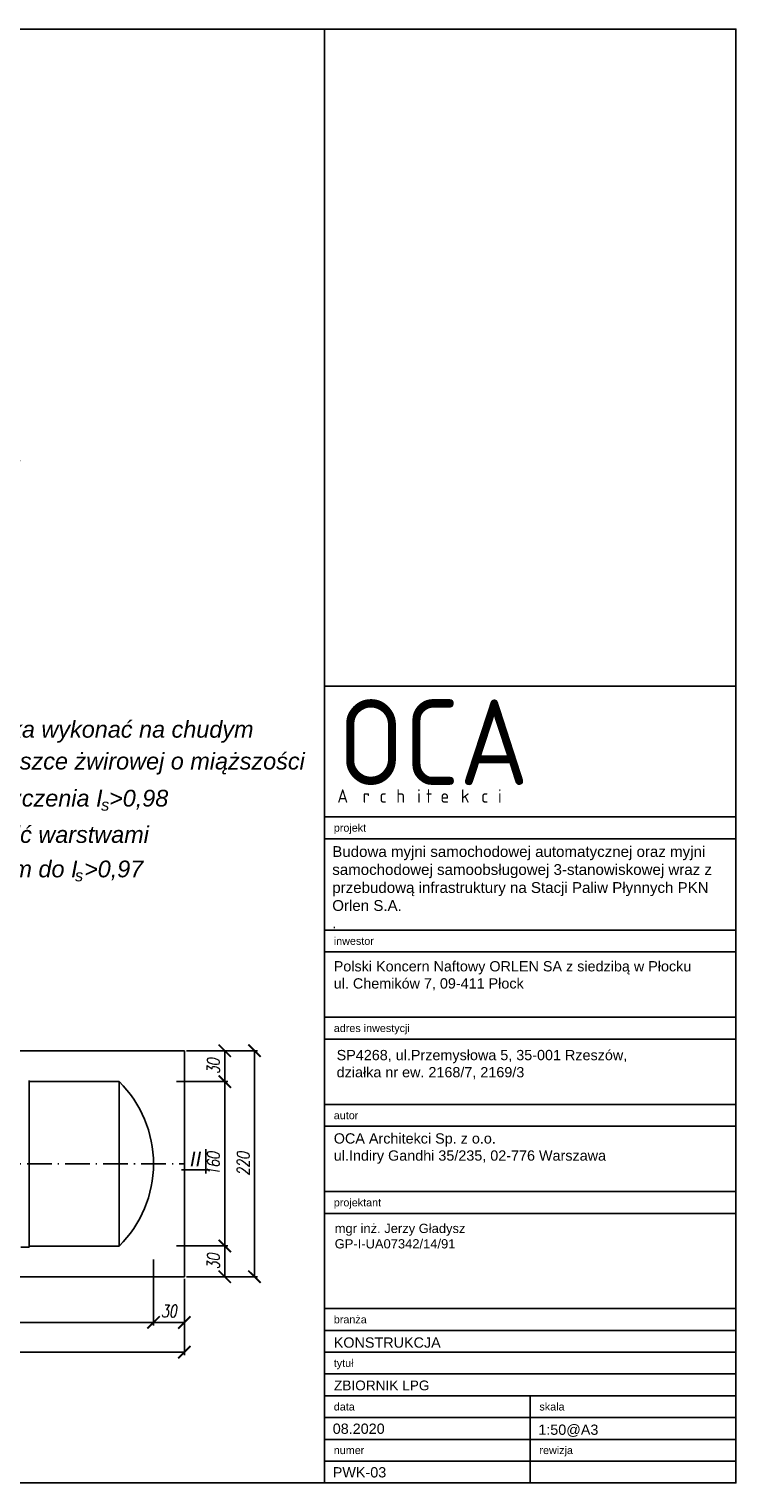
# Model space of a CAD drawing. Extents: x 0 to 4029, y 0 to 1415.
# Tile 4 of 4: x 3342 to 4029, y 0 to 1415. Entities that reach past the tile are written whole.
import ezdxf

# ---------------------------------------------------------------- set-up
doc = ezdxf.new("R2010")
doc.units = 0
doc.header["$LTSCALE"] = 2
doc.header["$MEASUREMENT"] = 0
doc.linetypes.add('ACAD_ISO10W100', pattern=[18.5, 12, -3, 0.5, -3])
doc.layers.get('0').update_dxf_attribs({"linetype": 'CONTINUOUS'})
doc.layers.get('DEFPOINTS').update_dxf_attribs({"linetype": 'CONTINUOUS'})
for name, color, linetype in [('05 - tekst', 1, 'CONTINUOUS'), ('05-grafika', 251, 'CONTINUOUS'), ('100_rzut', 3, 'CONTINUOUS'), ('GRUBE', 2, 'CONTINUOUS'), ('OCA a1 architektura$0$05-tekst', 1, 'CONTINUOUS'), ('OSIE', 1, 'ACAD_ISO10W100'), ('WYMIARY', 3, 'CONTINUOUS')]:
    doc.layers.add(name, color=color, linetype=linetype)
doc.styles.add('N', font='simplex.shx', dxfattribs={"width": 0.75, "oblique": 10})
doc.styles.add('OCA a1 architektura$0$ramka1-1', font='arial.ttf', dxfattribs={"height": 2})
doc.styles.add('ramka1-1', font='arial.ttf', dxfattribs={"height": 2})
doc.styles.add('STYLE1', font='ariali.ttf')
doc.dimstyles.get("Standard").update_dxf_attribs({"dimtxt": 0.18, "dimasz": 0.18, "dimexe": 0.18, "dimexo": 0.0625, "dimgap": 0.09, "dimtad": 0, "dimtih": 1, "dimtoh": 1, "dimdec": 4, "dimzin": 0, "dimdsep": 46, "dimtxsty": 'Standard', "dimcen": 0.09, "dimadec": 0, "dimazin": 0, "dimtfac": 1, "dimtdec": 4, "dimtofl": 0, "dimtmove": 0, "dimatfit": 3, "dimfxl": 1, "dimtolj": 1, "dimtzin": 0, "dimarcsym": 0})

# ---------------------------------------------------------------- blocks, each defined once
blk = doc.blocks.new('_ArchTick')
at = {"layer": 'WYMIARY', "color": 0, "const_width": 0.15}
blk.add_lwpolyline([(-0.5, -0.5), (0.5, 0.5)], dxfattribs=at)
blk = doc.blocks.new('*D102')
at = {"layer": 'DEFPOINTS', "color": 0}
for p in [(2963.1, 217.9), (3463.1, 219.5), (3463.1, 156.2)]:
    blk.add_point(p, dxfattribs=at)
at = {"layer": 'WYMIARY', "color": 3, "lineweight": -2}
for p, q in [((2963.1, 215.9), (2963.1, 153.2)), ((3463.1, 217.5), (3463.1, 153.2)), ((2963.1, 156.2), (3463.1, 156.2))]:
    blk.add_line(p, q, dxfattribs=at)
at = {"layer": 'WYMIARY', "color": 3, "lineweight": -2, "xscale": 12, "yscale": 12, "zscale": 12, "rotation": 180}
blk.add_blockref('_ArchTick', (2963.1, 156.2), dxfattribs=at)
at = {"layer": 'WYMIARY', "color": 3, "lineweight": -2, "xscale": 12, "yscale": 12, "zscale": 12}
blk.add_blockref('_ArchTick', (3463.1, 156.2), dxfattribs=at)
at = {"layer": 'WYMIARY', "color": 3, "insert": (3213.1, 167.2), "char_height": 12, "attachment_point": 5, "style": 'N'}
blk.add_mtext('500', dxfattribs=at)
blk = doc.blocks.new('*D103')
at = {"layer": 'DEFPOINTS', "color": 0}
for p in [(3463.1, 219.5), (3493.1, 200.6), (3493.1, 156.2)]:
    blk.add_point(p, dxfattribs=at)
at = {"layer": 'WYMIARY', "color": 3, "lineweight": -2}
for p, q in [((3463.1, 217.5), (3463.1, 153.2)), ((3493.1, 198.6), (3493.1, 153.2)), ((3463.1, 156.2), (3493.1, 156.2))]:
    blk.add_line(p, q, dxfattribs=at)
at = {"layer": 'WYMIARY', "color": 3, "lineweight": -2, "xscale": 12, "yscale": 12, "zscale": 12, "rotation": 180}
blk.add_blockref('_ArchTick', (3463.1, 156.2), dxfattribs=at)
at = {"layer": 'WYMIARY', "color": 3, "lineweight": -2, "xscale": 12, "yscale": 12, "zscale": 12}
blk.add_blockref('_ArchTick', (3493.1, 156.2), dxfattribs=at)
at = {"layer": 'WYMIARY', "color": 3, "insert": (3478.1, 167.2), "char_height": 12, "attachment_point": 5, "style": 'N'}
blk.add_mtext('30', dxfattribs=at)
blk = doc.blocks.new('*D104')
at = {"layer": 'DEFPOINTS', "color": 0}
for p in [(2933.1, 175.9), (3493.1, 175.9), (3493.1, 127.2)]:
    blk.add_point(p, dxfattribs=at)
at = {"layer": 'WYMIARY', "color": 3, "lineweight": -2}
for p, q in [((2933.1, 173.9), (2933.1, 124.2)), ((3493.1, 173.9), (3493.1, 124.2)), ((2933.1, 127.2), (3493.1, 127.2))]:
    blk.add_line(p, q, dxfattribs=at)
at = {"layer": 'WYMIARY', "color": 3, "lineweight": -2, "xscale": 12, "yscale": 12, "zscale": 12, "rotation": 180}
blk.add_blockref('_ArchTick', (2933.1, 127.2), dxfattribs=at)
at = {"layer": 'WYMIARY', "color": 3, "lineweight": -2, "xscale": 12, "yscale": 12, "zscale": 12}
blk.add_blockref('_ArchTick', (3493.1, 127.2), dxfattribs=at)
at = {"layer": 'WYMIARY', "color": 3, "insert": (3213.1, 138.2), "char_height": 12, "attachment_point": 5, "style": 'N'}
blk.add_mtext('560', dxfattribs=at)
blk = doc.blocks.new('*D105')
at = {"layer": 'DEFPOINTS', "color": 0}
for p in [(3483.5, 230.6), (3532.4, 230.6), (3493.1, 200.6)]:
    blk.add_point(p, dxfattribs=at)
at = {"layer": 'WYMIARY', "color": 3, "lineweight": -2}
for p, q in [((3485.5, 230.6), (3535.4, 230.6)), ((3532.4, 200.6), (3532.4, 230.6)), ((3495.1, 200.6), (3535.4, 200.6))]:
    blk.add_line(p, q, dxfattribs=at)
at = {"layer": 'WYMIARY', "color": 3, "lineweight": -2, "xscale": 12, "yscale": 12, "zscale": 12}
for p, rotation in [((3532.4, 230.6), 90), ((3532.4, 200.6), 270)]:
    blk.add_blockref('_ArchTick', p, dxfattribs=dict(at, rotation=rotation))
at = {"layer": 'WYMIARY', "color": 3, "insert": (3521.4, 215.6), "char_height": 12, "attachment_point": 5, "rotation": 90, "style": 'N'}
blk.add_mtext('30', dxfattribs=at)
blk = doc.blocks.new('*D106')
at = {"layer": 'DEFPOINTS', "color": 0}
for p in [(3483.5, 390.6), (3532.4, 390.6), (3483.5, 230.6)]:
    blk.add_point(p, dxfattribs=at)
at = {"layer": 'WYMIARY', "color": 3, "lineweight": -2}
for p, q in [((3485.5, 390.6), (3535.4, 390.6)), ((3532.4, 230.6), (3532.4, 390.6)), ((3485.5, 230.6), (3535.4, 230.6))]:
    blk.add_line(p, q, dxfattribs=at)
at = {"layer": 'WYMIARY', "color": 3, "lineweight": -2, "xscale": 12, "yscale": 12, "zscale": 12}
for p, rotation in [((3532.4, 390.6), 90), ((3532.4, 230.6), 270)]:
    blk.add_blockref('_ArchTick', p, dxfattribs=dict(at, rotation=rotation))
at = {"layer": 'WYMIARY', "color": 3, "insert": (3521.4, 310.6), "char_height": 12, "attachment_point": 5, "rotation": 90, "style": 'N'}
blk.add_mtext('160', dxfattribs=at)
blk = doc.blocks.new('*D107')
at = {"layer": 'DEFPOINTS', "color": 0}
for p in [(3493.1, 420.6), (3532.4, 420.6), (3483.5, 390.6)]:
    blk.add_point(p, dxfattribs=at)
at = {"layer": 'WYMIARY', "color": 3, "lineweight": -2}
for p, q in [((3495.1, 420.6), (3535.4, 420.6)), ((3532.4, 390.6), (3532.4, 420.6)), ((3485.5, 390.6), (3535.4, 390.6))]:
    blk.add_line(p, q, dxfattribs=at)
at = {"layer": 'WYMIARY', "color": 3, "lineweight": -2, "xscale": 12, "yscale": 12, "zscale": 12}
for p, rotation in [((3532.4, 420.6), 90), ((3532.4, 390.6), 270)]:
    blk.add_blockref('_ArchTick', p, dxfattribs=dict(at, rotation=rotation))
at = {"layer": 'WYMIARY', "color": 3, "insert": (3521.4, 405.6), "char_height": 12, "attachment_point": 5, "rotation": 90, "style": 'N'}
blk.add_mtext('30', dxfattribs=at)
blk = doc.blocks.new('*D108')
at = {"layer": 'DEFPOINTS', "color": 0}
for p in [(3515.2, 420.6), (3561.3, 420.6), (3515.2, 200.6)]:
    blk.add_point(p, dxfattribs=at)
at = {"layer": 'WYMIARY', "color": 3, "lineweight": -2}
for p, q in [((3517.2, 420.6), (3564.3, 420.6)), ((3561.3, 200.6), (3561.3, 420.6)), ((3517.2, 200.6), (3564.3, 200.6))]:
    blk.add_line(p, q, dxfattribs=at)
at = {"layer": 'WYMIARY', "color": 3, "lineweight": -2, "xscale": 12, "yscale": 12, "zscale": 12}
for p, rotation in [((3561.3, 420.6), 90), ((3561.3, 200.6), 270)]:
    blk.add_blockref('_ArchTick', p, dxfattribs=dict(at, rotation=rotation))
at = {"layer": 'WYMIARY', "color": 3, "insert": (3550.3, 310.6), "char_height": 12, "attachment_point": 5, "rotation": 90, "style": 'N'}
blk.add_mtext('220', dxfattribs=at)

msp = doc.modelspace()

# ---------------------------------------------------------------- linework, layer by layer
for p, q in [((3342.07, 229.56, 0), (3342.07, 391.56, 0)), ((3429.71, 390.56, 0), (3429.71, 230.56, 0))]:
    msp.add_line(p, q)
at = {"extrusion": (-3.33828e-09, -5.27163e-11, 1)}
for p, q in [((3429.71, 390.56, 0), (3342.07, 390.56, 0)), ((3342.07, 230.56, 0), (3429.71, 230.56, 0))]:
    msp.add_line(p, q, dxfattribs=at)
at = {"extrusion": (-3.33828e-09, 5.27163e-11, 1)}
msp.add_line((3342.07, 229.56, 0), (3334.07, 229.56, 0), dxfattribs=at)
at = {"extrusion": (-3.33828e-09, -5.27163e-11, 1)}
msp.add_arc((3350.47, 310.56, 0), 112.6, 314.72642, 45.27358, dxfattribs=at)
at = {"layer": '05 - tekst'}
msp.add_lwpolyline([(3629.48, 0), (4029.48, 0)], dxfattribs=at)
at = {"layer": '05-grafika'}
msp.add_lwpolyline([(2033.47, 1415), (4029.48, 1415), (4029.48, 0), (2033.47, 0)], close=True, dxfattribs=at)
for points in [[(3629.48, 0), (3629.48, 1415), (4029.48, 1415), (4029.48, 0), (3629.48, 0)], [(3629.48, 775.43), (4029.48, 775.43)], [(3629.48, 648.22), (4029.48, 648.22)], [(3629.48, 627.01), (4029.48, 627.01)], [(3629.48, 538.06), (4029.48, 538.06)], [(3629.48, 516.85), (4029.48, 516.85)], [(3629.48, 453.22), (4029.48, 453.22)], [(3629.48, 432), (4029.48, 432)], [(3629.48, 368.37), (4029.48, 368.37)], [(3629.48, 347.15), (4029.48, 347.15)], [(3629.48, 323.93), (3629.48, 14.74)], [(3629.48, 283.52), (4029.48, 283.52)], [(3629.48, 262.31), (4029.48, 262.31)], [(3629.48, 169.7), (4029.48, 169.7)], [(3629.48, 148.48), (4029.48, 148.48)], [(3629.48, 127.27), (4029.48, 127.27)], [(3629.48, 106.06), (4029.48, 106.06)], [(3629.48, 84.85), (4029.48, 84.85)], [(3829.48, 84.85), (3829.48, 0)], [(3629.48, 63.64), (4029.48, 63.64)], [(3629.48, 63.64), (4029.48, 63.64)], [(3629.48, 42.42), (4029.48, 42.42)], [(3629.48, 21.21), (4029.48, 21.21)], [(3629.48, 21.21), (4029.48, 21.21)], [(3629.48, 0), (4029.48, 0)]]:
    msp.add_lwpolyline(points, dxfattribs=at)
at = {"layer": 'GRUBE'}
for p, q in [((3493.07, 420.56, 0), (2933.07, 420.56, 0)), ((3493.07, 420.56, 0), (3493.07, 200.56, 0)), ((3514.11, 301.09, 0), (3514.11, 324.74, 0)), ((3490.18, 304.84, 0), (3517.57, 304.84, 0)), ((2933.07, 200.56, 0), (3493.07, 200.56, 0))]:
    msp.add_line(p, q, dxfattribs=at)
at = {"layer": 'OSIE'}
msp.add_line((2933.07, 310.56, 0), (3493.07, 310.56, 0), dxfattribs=at)

# ---------------------------------------------------------------- texts
at = {"style": 'STYLE1'}
for s, height, p in [('strefa obsypki zbiornika', 16.3035, (3096.38, 994.26, 0)), ('1.posadowienie płyty zbiornika wykonać na chudym', 16.3035, (3038.85, 725.33, 0)), ('betonie gr.10cm oraz poduszce żwirowej o miąższości', 16.3035, (3062.15, 694.36, 0)), ('min. 20cm i stopniu zagęszczenia I >0,98', 16.3035, (3060.35, 658.29, 0)), ('s', 11.41, (3412.1, 654.28, 0)), ('2.obsypkę zbiornika prowadzić warstwami', 16.3035, (3034.6, 622.94, 0)), ('max 30cm z zagęszczeniem do I >0,97', 16.3035, (3058.83, 589.42, 0)), ('s', 11.41, (3386.71, 585.5, 0)), ('II', 14.266, (3498.48, 308.12, 0))]:
    msp.add_text(s, height=height, dxfattribs=at).set_placement(p)
at = {"layer": '05 - tekst', "width": 297.4278, "attachment_point": 1, "style": 'ramka1-1'}
for s, insert, char_height in [('{\\Fisocp|c0;\\H8.333x;OCA}', (3642.46, 762.59), 10), ('{\\Fisocp|c238;\\T2.35;Architekci}', (3641.8, 675.06), 13), ('projekt', (3638.4, 641.37), 7.5), ('{\\fArial|b0|i0|c238|p34;i}nwestor', (3638.4, 531.21), 7.5), ('{\\fArial|b0|i0|c238|p34;adres inwestycji}', (3638.4, 446.36), 7.5), ('{\\fArial|b0|i0|c238|p34;a}utor', (3638.4, 361.51), 7.5), ('\\A1;OCA Architekci Sp. z o.o.\\Pul.Indiry Gandhi 35/235, 02-776 Warszawa', (3638.4, 340.3), 10), ('{\\fArial|b0|i0|c238|p34;projektant}', (3638.4, 276.66), 7.5), ('{\\fArial|b0|i0|c238|p34;branża}', (3638.4, 162.84), 7.5), ('KONSTRUKCJA', (3638.4, 141.63), 10), ('{\\fArial|b0|i0|c238|p34;tytuł}', (3638.4, 120.42), 7.5), ('{\\fArial|b0|i0|c238|p34;data}', (3638.4, 77.99), 7.5), ('{\\fArial|b0|i0|c238|p34;skala}', (3838.4, 77.99), 7.5), ('{\\fArial|b0|i0|c238|p34;numer}', (3638.4, 35.57), 7.5), ('rewizja', (3838.4, 35.57), 7.5)]:
    msp.add_mtext(s, dxfattribs=dict(at, insert=insert, char_height=char_height))
at = {"layer": '100_rzut', "attachment_point": 1, "style": 'OCA a1 architektura$0$ramka1-1'}
for s, insert, char_height, width in [('{\\H1.05x;Budowa myjni samochodowej automatycznej oraz myjni samochodowej samoobsługowej 3-stanowiskowej wraz z \\H1.3533x; \\H0.73893x;przebudową infrastruktury na Stacji Paliw Płynnych PKN \\H1.2505x; \\H0.79965x;Orlen S.A. \\H1.292x; \\H0.77402x;\\P}.{\\H1.2738x; }', (3636.92, 619.75), 10, 383.477), ('{\\H1.1765x;\\C0;Polski Koncern Naftowy ORLEN SA z siedzibą w Płocku\\Pul. Chemików 7, 09-411 Płock\\H0.85x; }', (3638.35, 507.85), 8.5, 391.131), ('SP4268, ul.Przemysłowa 5, 35-001 Rzeszów, \\Pdziałka nr ew. 2168/7, 2169/3', (3641.18, 421.42), 10, 393.2955), ('ZBIORNIK LPG', (3638.57, 99.64), 9.5, 377.6226), ('08.2020', (3637.41, 57.76), 10, 297.4278), ('1:50@A3', (3837.29, 56.81), 10, 297.4278), ('PWK-03', (3637.41, 15.34), 10, 297.4278)]:
    msp.add_mtext(s, dxfattribs=dict(at, insert=insert, char_height=char_height, width=width))
at = {"layer": 'OCA a1 architektura$0$05-tekst', "insert": (3639.3, 252.23), "char_height": 9, "width": 297.4278, "attachment_point": 1, "style": 'OCA a1 architektura$0$ramka1-1'}
msp.add_mtext('mgr inż. Jerzy Gładysz\\P\\pxsm1.2;GP-I-UA07342/14/91', dxfattribs=at)

# ---------------------------------------------------------------- dimensions: what is measured, and where the dimension line sits
at = {"layer": 'WYMIARY'}
for base, p1, p2, override, picture, middle in [((3532.37, 420.56, 0), (3483.54, 390.56, 0), (3493.07, 420.56, 0), {"dimtxt": 12, "dimasz": 12, "dimexe": 3, "dimexo": 2, "dimgap": 5, "dimtad": 1, "dimtih": 0, "dimtoh": 0, "dimdec": 1, "dimzin": 8, "dimdsep": 44, "dimtxsty": 'N', "dimblk": 'ArchTick', "dimcen": 2.5, "dimclrd": 3, "dimclre": 3, "dimclrt": 3, "dimtdec": 1, "dimtofl": 1, "dimtmove": 1, "dimtolj": 0, "dimtzin": 8}, '*D107', (3521.37, 405.56, 0)), ((3561.27, 420.56, 0), (3515.22, 200.56, 0), (3515.22, 420.56, 0), {"dimtxt": 12, "dimasz": 12, "dimexe": 3, "dimexo": 2, "dimgap": 5, "dimtad": 1, "dimtih": 0, "dimtoh": 0, "dimdec": 1, "dimzin": 8, "dimdsep": 44, "dimtxsty": 'N', "dimblk": 'ArchTick', "dimcen": 2.5, "dimclrd": 3, "dimclre": 3, "dimclrt": 3, "dimtdec": 1, "dimtofl": 1, "dimtolj": 0, "dimtzin": 8}, '*D108', (3550.27, 310.56, 0)), ((3532.37, 390.56, 0), (3483.54, 230.56, 0), (3483.54, 390.56, 0), {"dimtxt": 12, "dimasz": 12, "dimexe": 3, "dimexo": 2, "dimgap": 5, "dimtad": 1, "dimtih": 0, "dimtoh": 0, "dimdec": 1, "dimzin": 8, "dimdsep": 44, "dimtxsty": 'N', "dimblk": 'ArchTick', "dimcen": 2.5, "dimclrd": 3, "dimclre": 3, "dimclrt": 3, "dimtdec": 1, "dimtofl": 1, "dimtmove": 1, "dimtolj": 0, "dimtzin": 8}, '*D106', (3521.37, 310.56, 0)), ((3532.37, 230.56, 0), (3493.07, 200.56, 0), (3483.54, 230.56, 0), {"dimtxt": 12, "dimasz": 12, "dimexe": 3, "dimexo": 2, "dimgap": 5, "dimtad": 1, "dimtih": 0, "dimtoh": 0, "dimdec": 1, "dimzin": 8, "dimdsep": 44, "dimtxsty": 'N', "dimblk": 'ArchTick', "dimcen": 2.5, "dimclrd": 3, "dimclre": 3, "dimclrt": 3, "dimtdec": 1, "dimtofl": 1, "dimtolj": 0, "dimtzin": 8}, '*D105', (3521.37, 215.56, 0))]:
    dim = msp.add_linear_dim(base=base, p1=p1, p2=p2, angle=90, dimstyle='Standard', override=override, dxfattribs=at)
    dim.commit()
    dim.dimension.update_dxf_attribs({"geometry": picture, "text_midpoint": middle})
for base, p1, p2, override, picture, middle in [((3463.07, 156.24, 0), (2963.07, 217.89, 0), (3463.07, 219.49, 0), {"dimtxt": 12, "dimasz": 12, "dimexe": 3, "dimexo": 2, "dimgap": 5, "dimtad": 1, "dimtih": 0, "dimtoh": 0, "dimdec": 1, "dimzin": 8, "dimdsep": 44, "dimtxsty": 'N', "dimblk": 'ArchTick', "dimcen": 2.5, "dimclrd": 3, "dimclre": 3, "dimclrt": 3, "dimtdec": 1, "dimtofl": 1, "dimtmove": 1, "dimtolj": 0, "dimtzin": 8}, '*D102', (3213.07, 167.24, 0)), ((3493.07, 156.24, 0), (3463.07, 219.49, 0), (3493.07, 200.56, 0), {"dimtxt": 12, "dimasz": 12, "dimexe": 3, "dimexo": 2, "dimgap": 5, "dimtad": 1, "dimtih": 0, "dimtoh": 0, "dimdec": 1, "dimzin": 8, "dimdsep": 44, "dimtxsty": 'N', "dimblk": 'ArchTick', "dimcen": 2.5, "dimclrd": 3, "dimclre": 3, "dimclrt": 3, "dimtdec": 1, "dimtofl": 1, "dimtmove": 1, "dimtolj": 0, "dimtzin": 8}, '*D103', (3478.07, 167.24, 0)), ((3493.07, 127.21, 0), (2933.07, 175.9, 0), (3493.07, 175.9, 0), {"dimtxt": 12, "dimasz": 12, "dimexe": 3, "dimexo": 2, "dimgap": 5, "dimtad": 1, "dimtih": 0, "dimtoh": 0, "dimdec": 1, "dimzin": 8, "dimdsep": 44, "dimtxsty": 'N', "dimblk": 'ArchTick', "dimcen": 2.5, "dimclrd": 3, "dimclre": 3, "dimclrt": 3, "dimtdec": 1, "dimtofl": 1, "dimtolj": 0, "dimtzin": 8}, '*D104', (3213.07, 138.21, 0))]:
    dim = msp.add_linear_dim(base=base, p1=p1, p2=p2, dimstyle='Standard', override=override, dxfattribs=at)
    dim.commit()
    dim.dimension.update_dxf_attribs({"geometry": picture, "text_midpoint": middle})

doc.saveas('drawing.dxf')
